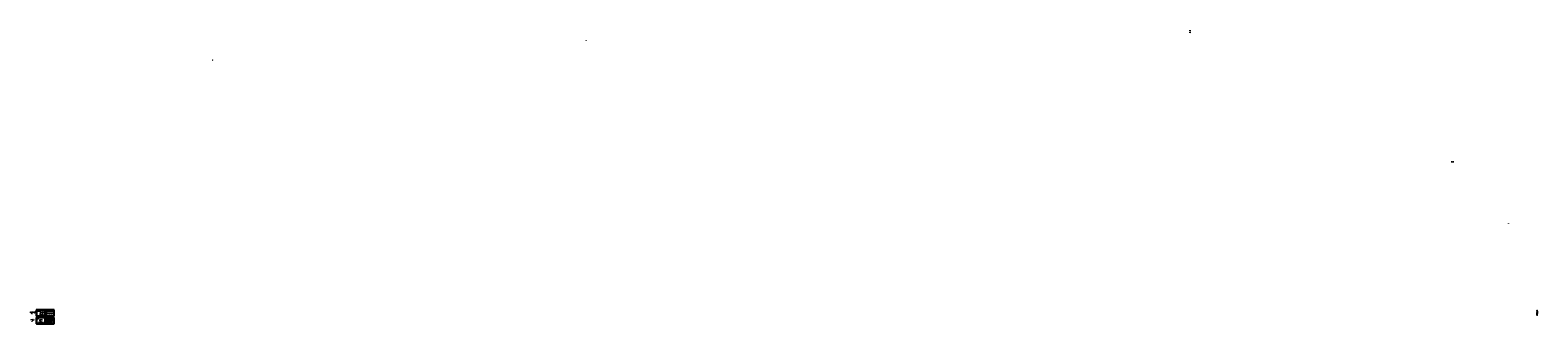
# Model space of a CAD drawing. Extents: x 48253 to 97869, y 121 to 9791.
import ezdxf
from ezdxf.enums import TextEntityAlignment as Align

# ---------------------------------------------------------------- set-up
doc = ezdxf.new("R2010")
doc.units = 0
doc.header["$MEASUREMENT"] = 0
doc.linetypes.add('DASHDOT', pattern=[1, 0.5, -0.25, 0, -0.25])
doc.linetypes.add('DASHED', pattern=[0.75, 0.5, -0.25])
doc.layers.get('0').update_dxf_attribs({"linetype": 'CONTINUOUS'})
for name, color, linetype in [('0-SKŘÍŇ', 9, 'CONTINUOUS'), ('1-N', 5, 'CONTINUOUS'), ('1-PE', 5, 'CONTINUOUS'), ('1-PROPOJ-SILNO', 2, 'CONTINUOUS'), ('1-PŘEPĚTÍ', 9, 'CONTINUOUS'), ('1-PŘÍPOJNICE', 11, 'CONTINUOUS'), ('2-JISTIČ-3F', 9, 'CONTINUOUS'), ('2-ODPÍNAČ-3F', 9, 'CONTINUOUS'), ('5-SPOJ', 9, 'CONTINUOUS'), ('5-SVORKA', 9, 'CONTINUOUS'), ('5-VÝVODKA', 9, 'CONTINUOUS'), ('6-TEXT-ROZPISKA', 5, 'CONTINUOUS'), ('6-TEXT-ROZVADĚČ', 3, 'CONTINUOUS'), ('7-POPIS-JISTIČ-1F', 3, 'CONTINUOUS'), ('7-POPIS-JISTIČ-3F', 3, 'CONTINUOUS'), ('7-POPIS-KABEL', 3, 'CONTINUOUS'), ('7-POPIS-ODPÍNAČ', 3, 'CONTINUOUS'), ('7-POPIS-PŘEPĚTÍ', 3, 'CONTINUOUS'), ('7-POPIS-SVORKA', 3, 'CONTINUOUS'), ('7-POPIS-VYPÍNAČ', 3, 'CONTINUOUS'), ('7-POPIS-VÝVODKA', 3, 'CONTINUOUS')]:
    doc.layers.add(name, color=color, linetype=linetype)
doc.styles.add('ROMAND', font='romand.shx')
doc.styles.add('ROMANS', font='romans.shx')
doc.styles.get("Standard").update_dxf_attribs({"font": 'simplex'})

# ---------------------------------------------------------------- blocks, each defined once
blk = doc.blocks.new('A$C39815F98')
at = {"layer": '5-SPOJ', "ltscale": 5}
for p, q in [((0, 2), (2, 2)), ((0, 2), (2, 2)), ((0, 2), (2, 2)), ((0, 2), (2, 2)), ((0, 1), (2, 1)), ((0, 1), (2, 1)), ((0, 1), (2, 1)), ((0, 1), (2, 1)), ((0, 1), (2, 1)), ((0, 1), (2, 1)), ((0, 1), (2, 1)), ((0, 1), (2, 1)), ((0, 1), (2, 1)), ((0, 0), (2, 0)), ((0, 0), (2, 0)), ((0, 0), (2, 0)), ((0, 0), (2, 0)), ((1, 2), (1, 2)), ((1, 0), (1, 0))]:
    blk.add_line(p, q, dxfattribs=at)
blk.add_circle((1, 1), 1, dxfattribs=at)
blk = doc.blocks.new('A$C4A716CE4')
at = {"layer": '2-ODPÍNAČ-3F'}
for p, q in [((0, 10), (3, 0)), ((0, 5), (3, 7)), ((0, 4), (3, 6)), ((1, 3), (3, 6)), ((3, 9), (3, 10))]:
    blk.add_line(p, q, dxfattribs=at)
blk.add_lwpolyline([(2, 8), (0, 7), (2, 2), (3, 3)], close=True, dxfattribs=at)
blk = doc.blocks.new('A$C52F86F2E')
at = {"layer": '5-SVORKA'}
blk.add_line((0, 0), (2, 2), dxfattribs=at)
blk.add_circle((1, 1), 1, dxfattribs=at)
blk = doc.blocks.new('A$C353A462D')
at = {"layer": '1-PŘEPĚTÍ'}
for p, q in [((3, 7), (0, 7)), ((0, 7), (0, 0)), ((3, 0), (3, 7)), ((0, 0), (3, 0))]:
    blk.add_line(p, q, dxfattribs=at)
blk.add_solid([(1, 6), (3, 6), (2, 1)], dxfattribs=at)
blk = doc.blocks.new('A$C47632031')
at = {"layer": '2-JISTIČ-3F'}
for p, q in [((1, 6), (0, 7)), ((3, 2), (1, 8)), ((1, 4), (2, 5)), ((1, 3), (3, 4)), ((2, 2), (3, 4))]:
    blk.add_line(p, q, dxfattribs=at)
for centre in [(3, 7), (3, 1)]:
    blk.add_circle(centre, 1, dxfattribs=at)
blk = doc.blocks.new('A$C1F8733E5')
at = {"layer": '5-VÝVODKA'}
for p, q in [((2, 0), (2, 2)), ((4, 2), (4, 0)), ((0, 0), (2, 0)), ((4, 0), (6, 0))]:
    blk.add_line(p, q, dxfattribs=at)

msp = doc.modelspace()

# ---------------------------------------------------------------- linework, layer by layer
at = {"ltscale": 5}
for p, q in [((48452, 580), (48452, 371)), ((48748, 580), (48452, 580)), ((48456, 565), (48456, 375)), ((48744, 565), (48456, 565)), ((48744, 375), (48744, 565)), ((48748, 371), (48748, 580)), ((48748, 371), (48748, 580)), ((49044, 580), (48748, 580)), ((48752, 565), (48752, 375)), ((49040, 565), (48752, 565)), ((49040, 375), (49040, 565)), ((49044, 371), (49044, 580)), ((48748, 371), (48452, 371)), ((48748, 371), (48452, 371)), ((48452, 330), (48452, 121)), ((48748, 330), (48452, 330)), ((48748, 121), (48452, 121)), ((48748, 121), (48452, 121)), ((48456, 389), (48744, 389)), ((48456, 375), (48744, 375)), ((48456, 315), (48456, 125)), ((48744, 315), (48456, 315)), ((48456, 139), (48744, 139)), ((48456, 125), (48744, 125)), ((48744, 125), (48744, 315)), ((49044, 371), (48748, 371)), ((49044, 371), (48748, 371)), ((48748, 121), (48748, 330)), ((48748, 121), (48748, 330)), ((49044, 330), (48748, 330)), ((49044, 121), (48748, 121)), ((49044, 121), (48748, 121)), ((48752, 389), (49040, 389)), ((48752, 375), (49040, 375)), ((48752, 315), (48752, 125)), ((49040, 315), (48752, 315)), ((48752, 139), (49040, 139)), ((48752, 125), (49040, 125)), ((49040, 125), (49040, 315)), ((49044, 121), (49044, 330))]:
    msp.add_line(p, q, dxfattribs=at)
at = {"linetype": 'Continuous', "ltscale": 5}
for p, q in [((48490, 389), (48490, 375)), ((48490, 382), (48744, 382)), ((48490, 139), (48490, 125)), ((48490, 132), (48744, 132)), ((48566, 375), (48566, 389)), ((48566, 125), (48566, 139)), ((48635, 375), (48635, 389)), ((48635, 125), (48635, 139)), ((48680, 375), (48680, 389)), ((48680, 125), (48680, 139)), ((48710, 375), (48710, 389)), ((48710, 125), (48710, 139)), ((48786, 389), (48786, 375)), ((48786, 382), (49040, 382)), ((48786, 139), (48786, 125)), ((48786, 132), (49040, 132)), ((48862, 375), (48862, 389)), ((48862, 125), (48862, 139)), ((48931, 375), (48931, 389)), ((48931, 125), (48931, 139)), ((48976, 375), (48976, 389)), ((48976, 125), (48976, 139)), ((49006, 375), (49006, 389)), ((49006, 125), (49006, 139))]:
    msp.add_line(p, q, dxfattribs=at)
at = {"layer": '0-SKŘÍŇ', "linetype": 'DASHDOT', "ltscale": 5}
for p, q in [((86423, 9692), (86423, 9791)), ((48756, 211), (48756, 310)), ((48756, 211), (49037, 211)), ((48760, 461), (49032, 461))]:
    msp.add_line(p, q, dxfattribs=at)
at = {"layer": '1-N', "ltscale": 5}
msp.add_line((48866, 230), (49037, 230), dxfattribs=at)
at = {"layer": '1-N', "color": 3, "ltscale": 5}
msp.add_line((48871, 228), (48873, 232), dxfattribs=at)
at = {"layer": '1-PE', "ltscale": 5}
for p, q in [((48760, 227), (49037, 227)), ((48778, 477), (48761, 477)), ((48778, 477), (49029, 477)), ((48820, 234), (48856, 234)), ((48866, 227), (48866, 230))]:
    msp.add_line(p, q, dxfattribs=at)
at = {"layer": '1-PE', "color": 3, "ltscale": 5}
for p, q in [((48770, 225), (48772, 229)), ((48871, 225), (48873, 229))]:
    msp.add_line(p, q, dxfattribs=at)
at = {"layer": '1-PROPOJ-SILNO', "color": 7, "ltscale": 5}
msp.add_line((48776, 543), (48776, 554), dxfattribs=at)
at = {"layer": '1-PROPOJ-SILNO', "ltscale": 5}
for p, q in [((48776, 504), (48776, 533)), ((97848, 550), (97848, 561)), ((97848, 542), (97848, 490)), ((48776, 480), (48776, 496)), ((48776, 471), (48776, 480)), ((48779, 477), (48776, 472)), ((48776, 469), (48776, 461)), ((48776, 394), (48776, 461)), ((48782, 283), (48782, 304)), ((48782, 272), (48782, 283)), ((48782, 230), (48782, 264)), ((48782, 221), (48782, 230)), ((48785, 227), (48782, 222)), ((48782, 219), (48782, 211)), ((48782, 144), (48782, 211)), ((48820, 295), (48820, 304)), ((48820, 263), (48820, 285)), ((48835, 234), (48835, 144)), ((48849, 234), (48849, 144)), ((48883, 293), (48883, 304)), ((48883, 285), (48883, 233)), ((48883, 221), (48883, 233)), ((48886, 230), (48883, 225)), ((48886, 227), (48883, 222)), ((48883, 219), (48883, 211)), ((48883, 144), (48883, 211)), ((48912, 293), (48912, 304)), ((48912, 285), (48912, 233)), ((48912, 221), (48912, 233)), ((48915, 230), (48912, 225)), ((48915, 227), (48912, 222)), ((48912, 219), (48912, 211)), ((48912, 144), (48912, 211)), ((48941, 293), (48941, 304)), ((48941, 285), (48941, 233)), ((48941, 221), (48941, 233)), ((48944, 230), (48941, 225)), ((48944, 227), (48941, 222)), ((48941, 219), (48941, 211)), ((48941, 144), (48941, 211)), ((48970, 293), (48970, 304)), ((48970, 285), (48970, 233)), ((48970, 221), (48970, 233)), ((48973, 230), (48970, 225)), ((48973, 227), (48970, 222)), ((48970, 219), (48970, 211)), ((48970, 144), (48970, 211)), ((97848, 478), (97848, 490)), ((97851, 487), (97848, 482)), ((97851, 484), (97848, 479)), ((97848, 476), (97848, 468)), ((97848, 401), (97848, 468))]:
    msp.add_line(p, q, dxfattribs=at)
at = {"layer": '1-PROPOJ-SILNO'}
for p, q in [((48820, 147), (48815, 147)), ((48820, 146), (48817, 146)), ((48821, 144), (48819, 144)), ((48820, 256), (48820, 238)), ((48820, 238), (48820, 147)), ((48820, 147), (48825, 147)), ((48820, 146), (48823, 146))]:
    msp.add_line(p, q, dxfattribs=at)
at = {"layer": '1-PŘÍPOJNICE', "ltscale": 5}
for p, q in [((48760, 554), (48808, 554)), ((48808, 554), (49027, 554)), ((48760, 304), (49037, 304))]:
    msp.add_line(p, q, dxfattribs=at)
at = {"layer": '1-PŘÍPOJNICE', "color": 3, "ltscale": 5}
for p, q in [((48765, 302), (48767, 306)), ((48766, 302), (48768, 306)), ((48767, 302), (48769, 306))]:
    msp.add_line(p, q, dxfattribs=at)
at = {"layer": '2-JISTIČ-3F', "color": 2}
for p, q in [((48774, 502), (48773, 503)), ((48776, 498), (48774, 504)), ((48774, 500), (48775, 501)), ((48774, 499), (48776, 500)), ((48775, 498), (48776, 500)), ((48782, 502), (48782, 504)), ((48784, 496), (48782, 502)), ((48785, 502), (48785, 504))]:
    msp.add_line(p, q, dxfattribs=at)
at = {"layer": '2-JISTIČ-3F', "color": 2, "linetype": 'DASHED', "ltscale": 5}
msp.add_line((48783, 500), (48776, 500), dxfattribs=at)
at = {"layer": '2-JISTIČ-3F', "color": 2}
for centre in [(48776, 503), (48776, 497)]:
    msp.add_circle(centre, 1, dxfattribs=at)
at = {"layer": '7-POPIS-JISTIČ-1F'}
for p, q in [((97849, 545), (97869, 545)), ((48822, 288), (48830, 288)), ((48884, 288), (48904, 288)), ((48913, 288), (48933, 288)), ((48942, 288), (48962, 288)), ((48971, 288), (48991, 288))]:
    msp.add_line(p, q, dxfattribs=at)
at = {"layer": '7-POPIS-JISTIČ-3F'}
for p, q in [((48786, 510), (48796, 510)), ((48784, 267), (48794, 267))]:
    msp.add_line(p, q, dxfattribs=at)
at = {"layer": '7-POPIS-ODPÍNAČ', "color": 7}
msp.add_line((48778, 536), (48789, 536), dxfattribs=at)
at = {"layer": '7-POPIS-SVORKA'}
for p, q in [((48779, 470), (48787, 470)), ((48785, 220), (48793, 220)), ((48886, 220), (48894, 220)), ((48915, 220), (48923, 220)), ((48944, 220), (48952, 220)), ((48973, 220), (48981, 220)), ((97851, 477), (97859, 477))]:
    msp.add_line(p, q, dxfattribs=at)

# ---------------------------------------------------------------- block references
at = {"layer": '1-PŘEPĚTÍ', "ltscale": 5}
msp.add_blockref('A$C353A462D', (48819, 256), dxfattribs=at)
at = {"layer": '2-JISTIČ-3F'}
for p in [(97845, 542), (48779, 264), (48880, 285), (48909, 285), (48938, 285), (48967, 285)]:
    msp.add_blockref('A$C47632031', p, dxfattribs=at)
at = {"layer": '2-ODPÍNAČ-3F', "color": 7, "ltscale": 5}
msp.add_blockref('A$C4A716CE4', (48773, 533), dxfattribs=at)
at = {"layer": '2-ODPÍNAČ-3F', "ltscale": 5}
msp.add_blockref('A$C4A716CE4', (48817, 285), dxfattribs=at)
at = {"layer": '5-SPOJ', "ltscale": 5}
for p in [(48775, 553), (48775, 553), (97847, 560), (48778, 476), (48781, 303), (48784, 226), (48819, 303), (48819, 303), (48819, 233), (48819, 226), (48834, 233), (48848, 233), (48865, 226), (48882, 303), (48885, 229), (48885, 226), (48911, 303), (48914, 229), (48914, 226), (48940, 303), (48943, 229), (48943, 226), (48969, 303), (48972, 229), (48972, 226), (97850, 486), (97850, 483)]:
    msp.add_blockref('A$C39815F98', p, dxfattribs=at)
at = {"layer": '5-SVORKA'}
for p in [(48775, 469), (48781, 219), (48882, 219), (48911, 219), (48940, 219), (48969, 219), (97847, 476)]:
    msp.add_blockref('A$C52F86F2E', p, dxfattribs=at)
at = {"layer": '5-VÝVODKA'}
for p in [(48779, 209), (48817, 209), (48832, 209), (48846, 209), (48880, 209), (48909, 209), (48938, 209), (48967, 209), (97845, 466)]:
    msp.add_blockref('A$C1F8733E5', p, dxfattribs=at)

# ---------------------------------------------------------------- texts
at = {"layer": '6-TEXT-ROZPISKA', "linetype": 'Continuous', "ltscale": 5, "style": 'ROMAND'}
for s, height, p in [(' HC+RR1.6', 25, (48323, 488)), ('RTECH', 25, (48323, 238)), ('1', 25, (48307, 436)), ('1', 25, (48307, 186)), ('HC+RR1.6', 3, (48552, 376)), ('RTECH', 3, (48554, 126)), ('HC+RR1.6', 3, (48848, 376)), ('RTECH', 3, (48850, 126))]:
    msp.add_text(s, height=height, dxfattribs=at).set_placement(p, align=Align.CENTER)
at = {"layer": '6-TEXT-ROZPISKA', "color": 7, "linetype": 'Continuous', "ltscale": 5, "style": 'ROMANS'}
for s, p in [('Akce', (48491, 388)), ('Akce', (48491, 138)), ('Část', (48491, 381)), ('Část', (48491, 131)), ('Investor', (48567, 388)), ('Projektant', (48567, 381)), ('Investor', (48567, 138)), ('Projektant', (48567, 131)), ('Stupeň', (48636, 388)), ('Kreslil', (48636, 381)), ('Stupeň', (48636, 138)), ('Kreslil', (48636, 131)), ('Zak.č.', (48682, 388)), ('Datum', (48682, 381)), ('Zak.č.', (48682, 138)), ('Datum', (48682, 131)), ('Výkres č.', (48711, 388)), ('Výkres č.', (48711, 138)), ('List/Listů', (48711, 381)), ('List/Listů', (48711, 131)), ('Akce', (48787, 388)), ('Akce', (48787, 138)), ('Část', (48787, 381)), ('Část', (48787, 131)), ('Investor', (48863, 388)), ('Projektant', (48863, 381)), ('Investor', (48863, 138)), ('Projektant', (48863, 131)), ('Stupeň', (48932, 388)), ('Kreslil', (48932, 381)), ('Stupeň', (48932, 138)), ('Kreslil', (48932, 131)), ('Zak.č.', (48978, 388)), ('Datum', (48978, 381)), ('Zak.č.', (48978, 138)), ('Datum', (48978, 131)), ('Výkres č.', (49007, 388)), ('Výkres č.', (49007, 138)), ('List/Listů', (49007, 381)), ('List/Listů', (49007, 131))]:
    msp.add_text(s, height=1.5, dxfattribs=at).set_placement(p, align=Align.TOP_LEFT)
at = {"layer": '6-TEXT-ROZPISKA', "color": 3, "linetype": 'Continuous', "ltscale": 5, "style": 'ROMANS'}
for s, p in [('1CSC a.s. ', (48500, 386)), ('Rozvoj a revitalizace výrobního areálu', (48500, 383)), ('D.1.4e Silnoproud', (48500, 379)), ('SCHÉMA ROZVADĚČE ', (48500, 376)), ('1CSC a.s. ', (48500, 136)), ('Rozvoj a revitalizace výrobního areálu', (48500, 133)), ('D.1.4e Silnoproud', (48500, 129)), ('SCHÉMA ROZVADĚČE ', (48500, 126)), ('NELI property, a.s., Vyškov', (48573, 383)), ('NELI property, a.s., Vyškov', (48573, 133)), ('ING. LUBOŠ NOVÁK', (48583, 378)), ('ING. LUBOŠ NOVÁK', (48583, 128)), ('DPS', (48646, 384)), ('ING. LUBOŠ NOVÁK', (48646, 378)), ('DPS', (48646, 134)), ('ING. LUBOŠ NOVÁK', (48646, 128)), ('18-27', (48691, 384)), ('04/2019', (48691, 377)), ('18-27', (48691, 134)), ('04/2019', (48691, 127)), ('1CSC a.s. ', (48796, 386)), ('Rozvoj a revitalizace výrobního areálu', (48796, 383)), ('D.1.4e Silnoproud', (48796, 379)), ('SCHÉMA ROZVADĚČE ', (48796, 376)), ('1CSC a.s. ', (48796, 136)), ('Rozvoj a revitalizace výrobního areálu', (48796, 133)), ('D.1.4e Silnoproud', (48796, 129)), ('SCHÉMA ROZVADĚČE ', (48796, 126)), ('NELI property, a.s., Vyškov', (48869, 383)), ('NELI property, a.s., Vyškov', (48869, 133)), ('ING. LUBOŠ NOVÁK', (48879, 378)), ('ING. LUBOŠ NOVÁK', (48879, 128)), ('DPS', (48942, 384)), ('ING. LUBOŠ NOVÁK', (48942, 378)), ('DPS', (48942, 134)), ('ING. LUBOŠ NOVÁK', (48942, 128)), ('18-27', (48987, 384)), ('04/2019', (48987, 377)), ('18-27', (48987, 134)), ('04/2019', (48987, 127))]:
    msp.add_text(s, height=2, dxfattribs=at).set_placement(p)
at = {"layer": '6-TEXT-ROZPISKA', "color": 3, "linetype": 'Continuous', "ltscale": 5}
for s, style, p in [('102', 'ROMAND', (48730, 384)), ('1/2', 'ROMANS', (48730, 377)), ('103', 'ROMAND', (48730, 134)), ('1/2', 'ROMANS', (48730, 127)), ('102', 'ROMAND', (49026, 384)), ('2/2', 'ROMANS', (49026, 377)), ('103', 'ROMAND', (49026, 134)), ('2/2', 'ROMANS', (49026, 127))]:
    msp.add_text(s, height=2, dxfattribs=dict(at, style=style)).set_placement(p, align=Align.CENTER)
at = {"layer": '6-TEXT-ROZVADĚČ', "ltscale": 5, "style": 'ROMANS'}
for s, p in [('V ROZVADĚČI JE PROSTOROVÁ REZERVA CCA 30 MOD PRO SLP.', (95015, 5457)), ('Provozní soustava: 3NPE ~ 50 Hz, 400/230V, TN-C', (48574, 505)), ('OCHRANA PŘED ÚRAZEM EL. PROUDEM: ST. NORMÁLNÍ-AUT. ODPOJENÍM OD ZDROJE', (48574, 501)), ('Typ: stávající', (48574, 494)), ('ST. DOPLNĚNÁ-PROUDOVÝMI CHRÁNIČI A DOPL. POSPOJ.', (48637, 498)), ('L1, L2, L3', (48760, 557)), ('Ikm:', (48781, 560)), ('Ijm:', (48781, 557)), ('23,3kA', (48788, 560)), ('1000A', (48788, 557)), ('3PEN ~ 50 Hz, 400/230V, TN-C', (48800, 557)), ('PARAMETRY PŘIPOJENÍ JEDNOTLIVÝCH EL. STROJŮ OVĚŘIT NA STAVBĚ PODLE SKUTEČNÉ DODÁVKY ', (48535, 181)), ('A POŽADAVKŮ VÝROBCE.', (48535, 177)), ('PŘÍKON ROZVADĚČŮ MaR RA.1 A RA.2 PODLE PD MaR.', (48535, 172)), ('STÁVAJÍCÍ NEVYUŽITÝ JISTIČ J2UX 400A BUDE DEMONTOVÁN A NA JEHO MÍSTO BUDE INSTALOVÁN JISTIČ', (48561, 440)), ('PRO NOVOU TECHNOLOGII.', (48561, 436)), ('Provozní soustava: 3NPE ~ 50 Hz, 400/230V, TN-C-S', (48566, 258)), ('Ochrana před úrazem el. proudem: automatickým odpojením od zdroje', (48566, 254)), ('Typ: skříňový', (48566, 247)), ('Rozměry: 800x2000x400mm', (48566, 243)), ('Instalovaný výkon Pi =116,0 kW', (48566, 238)), ('Soudobý příkon Ps = cca 97,4 kW', (48566, 234)), ('Krytí: IP54/20', (48566, 230)), ('Nátěr (barva): bílý', (48566, 226)), ('Přívod: horem', (48566, 221)), ('Vývod: horem', (48566, 217)), ('Rozměry: skříňový', (48574, 490)), ('Přívod: spodem', (48574, 468)), ('Vývod: spodem', (48574, 464)), ('3NPE ~ 50 Hz, 400/230V, TN-C-S', (48764, 310)), ('PEN', (48766, 222)), ('L1, L2, L3', (48770, 307)), ('Ijm:', (48791, 307)), ('315A', (48798, 307)), ('Ik":', (48809, 307)), ('16,1kA', (48816, 307)), ('PPP', (48825, 237)), ('N', (48870, 234)), ('PE', (48870, 222))]:
    msp.add_text(s, height=2, dxfattribs=at).set_placement(p)
at = {"layer": '6-TEXT-ROZVADĚČ', "linetype": 'Continuous', "ltscale": 5, "style": 'ROMAND'}
for s, p in [('DOPLNĚNÍ POLE ROZVADĚČE HC+RR1.6', (48483, 535)), ('POLE HC+RR1.6', (48925, 557)), ('ROZVADĚČ RTECH', (48483, 285))]:
    msp.add_text(s, height=5, dxfattribs=at).set_placement(p)
at = {"layer": '6-TEXT-ROZVADĚČ', "color": 5, "ltscale": 5, "style": 'ROMANS'}
msp.add_text('DOPLNĚNÁ INSTALACE TUČNĚ ZVÝRAZNĚNA.', height=2, dxfattribs=at).set_placement((48561, 431))
at = {"layer": '7-POPIS-JISTIČ-1F', "style": 'ROMANS', "width": 0.927226}
for s, p in [('FA103', (97849, 550)), ('FU101', (48822, 293)), ('FA102', (48884, 293)), ('FA103', (48913, 293)), ('FA104', (48942, 293)), ('FA105', (48971, 293))]:
    msp.add_text(s, height=2, dxfattribs=at).set_placement(p)
at = {"layer": '7-POPIS-JISTIČ-1F', "style": 'ROMANS'}
for s, p in [('80A', (97849, 542)), ('160A', (48822, 285)), ('80A', (48884, 285)), ('80A', (48913, 285)), ('50A', (48942, 285)), ('125A', (48971, 285))]:
    msp.add_text(s, height=2, dxfattribs=at).set_placement(p)
at = {"layer": '7-POPIS-JISTIČ-3F', "style": 'ROMANS', "width": 0.89699}
for s, p in [('FA001', (48786, 514)), ('QM001', (48784, 271))]:
    msp.add_text(s, height=2, dxfattribs=at).set_placement(p)
at = {"layer": '7-POPIS-JISTIČ-3F', "style": 'ROMANS'}
for s, p in [('630', (48786, 511)), ('400A', (48786, 507)), ('MOT.CHAR./3', (48786, 504)), ('MOT.CHAR./3', (97849, 546)), ('630A', (48784, 268)), ('V-001', (48784, 264)), ('NAST. 250A', (48786, 490)), ('MOT.CHAR./3', (48884, 289)), ('MOT.CHAR./3', (48913, 289)), ('MOT.CHAR./3', (48942, 289)), ('MOT.CHAR./3', (48971, 289))]:
    msp.add_text(s, height=2, dxfattribs=at).set_placement(p)
at = {"layer": '7-POPIS-KABEL', "style": 'ROMANS'}
for s, p in [('+CY 6mm', (66547, 9448)), ('CXKH-R', (54259, 8805)), ('kW', (48775, 453)), ('TECHNOLOGIE RTECH', (48775, 405)), ('001', (48775, 394)), ('PŘÍVOD Z RH', (48781, 153)), ('kW', (48781, 201)), ('001', (48781, 144)), ('3Bx240+120mm', (48785, 156)), ('AYKY', (48785, 144)), ('STÁVAJÍÍCÍ', (48788, 144)), ('POSPOJOVÁNÍ (ÚT,VODA,V. KOV. KONSTR.)', (48834, 144)), ('CY 25mm', (48838, 144)), ('POSPOJOVÁNÍ ', (48848, 144)), ('CY 6mm', (48852, 144)), ('TEPELNÉ ČERPADLO Č.1', (48882, 160)), ('102', (48882, 144)), ('kW', (48886, 201)), ('5Cx35mm', (48886, 156)), ('CYKY', (48886, 144)), ('+CY 16mm', (48889, 144)), ('TEPELNÉ ČERPADLO Č.2', (48911, 160)), ('103', (48911, 144)), ('kW', (48915, 201)), ('5Cx35mm', (48915, 156)), ('CYKY', (48915, 144)), ('+CY 16mm', (48918, 144)), ('ROZVADĚČ MaR RA.1', (48940, 160)), ('104', (48940, 144)), ('kW', (48944, 201)), ('5Cx16mm', (48944, 156)), ('CYKY', (48944, 144)), ('+CY 16mm', (48947, 144)), ('ROZVADĚČ MaR RA.2', (48969, 160)), ('105', (48969, 144)), ('kW', (48973, 201)), ('5Cx70mm', (48973, 156)), ('CYKY', (48973, 144)), ('+CY 16mm', (48976, 144)), ('TEPELNÉ ČERPADLO Č.2', (97847, 417)), ('103', (97847, 401)), ('kW', (97851, 458)), ('5Cx35mm', (97851, 413)), ('CYKY', (97851, 401)), ('+CY 16mm', (97854, 401))]:
    msp.add_text(s, height=2, rotation=90, dxfattribs=at).set_placement(p)
for s, p in [('0,5', (96905, 3420)), ('97,4', (48775, 451)), ('60,0', (48781, 199)), ('23,0', (48886, 199)), ('23,0', (48915, 199)), ('20,0', (48944, 199)), ('50,0', (48973, 199)), ('23,0', (97851, 456))]:
    msp.add_text(s, height=2, rotation=90, dxfattribs=at).set_placement(p, align=Align.RIGHT)
at = {"layer": '7-POPIS-KABEL', "color": 7, "style": 'ROMANS'}
for s, p in [('3Bx240+120mm', (48779, 406)), ('AYKY', (48779, 394)), ('STÁVAJÍÍCÍ', (48782, 394))]:
    msp.add_text(s, height=2, rotation=90, dxfattribs=at).set_placement(p)
at = {"layer": '7-POPIS-ODPÍNAČ', "color": 7, "style": 'ROMANS'}
for s, width, p in [('315A', 0.868664, (48778, 537)), ('STÁVAJÍCÍ', 0.89699, (48779, 544)), ('FU001', 0.89699, (48778, 540))]:
    msp.add_text(s, height=2, dxfattribs=dict(at, width=width)).set_placement(p)
msp.add_text('315A', height=2, dxfattribs=at).set_placement((48778, 533))
at = {"layer": '7-POPIS-ODPÍNAČ', "style": 'ROMANS', "width": 0.868664}
msp.add_text('160A/3', height=2, dxfattribs=at).set_placement((48822, 289))
at = {"layer": '7-POPIS-PŘEPĚTÍ', "style": 'ROMANS'}
for s, p in [('PŘIPOJIT VODIČEM CY25mm', (48818, 148)), ('NA HLAVNÍ OCHRANNOU PŘÍPOJNICI', (48823, 149)), ('V RH', (48826, 149))]:
    msp.add_text(s, height=2, rotation=90, dxfattribs=at).set_placement(p)
at = {"layer": '7-POPIS-PŘEPĚTÍ', "ltscale": 5000}
for s, p in [('FV00', (48823, 260)), ('PIII/3', (48823, 256)), ('C', (48823, 253))]:
    msp.add_text(s, height=2, dxfattribs=at).set_placement(p)
at = {"layer": '7-POPIS-SVORKA', "style": 'ROMANS', "width": 0.982418}
for s, p in [('X:0', (48779, 471)), ('X:0', (48785, 221)), ('X:1', (48886, 221)), ('X:1', (48915, 221)), ('X:1', (48944, 221)), ('X:1', (48973, 221)), ('X:1', (97851, 478))]:
    msp.add_text(s, height=2, dxfattribs=at).set_placement(p)
at = {"layer": '7-POPIS-SVORKA', "style": 'ROMANS'}
for s, p in [('000', (48779, 467)), ('1,2,3', (48779, 464)), ('001', (48785, 217)), ('1,2,3', (48785, 214)), ('102', (48886, 217)), ('1,2,3', (48886, 214)), ('103', (48915, 217)), ('1,2,3', (48915, 214)), ('104', (48944, 217)), ('1,2,3', (48944, 214)), ('105', (48973, 217)), ('1,2,3', (48973, 214)), ('103', (97851, 474)), ('1,2,3', (97851, 471))]:
    msp.add_text(s, height=2, dxfattribs=at).set_placement(p)
at = {"layer": '7-POPIS-VYPÍNAČ', "style": 'ROMANS', "width": 0.89699}
for s, p in [('HLAVNÍ JISTIČ', (48786, 497)), ('TECHNOLOGIE', (48786, 494))]:
    msp.add_text(s, height=2, dxfattribs=at).set_placement(p)
at = {"layer": '7-POPIS-VÝVODKA', "style": 'ROMANS'}
for s, p in [('P120', (48784, 206)), ('P16', (48822, 206)), ('P16', (48837, 206)), ('P16', (48851, 206)), ('P36', (48885, 206)), ('P36', (48914, 206)), ('P36', (48943, 206)), ('P36', (48972, 206)), ('P36', (97850, 463))]:
    msp.add_text(s, height=2, dxfattribs=at).set_placement(p)

doc.saveas('drawing.dxf')
